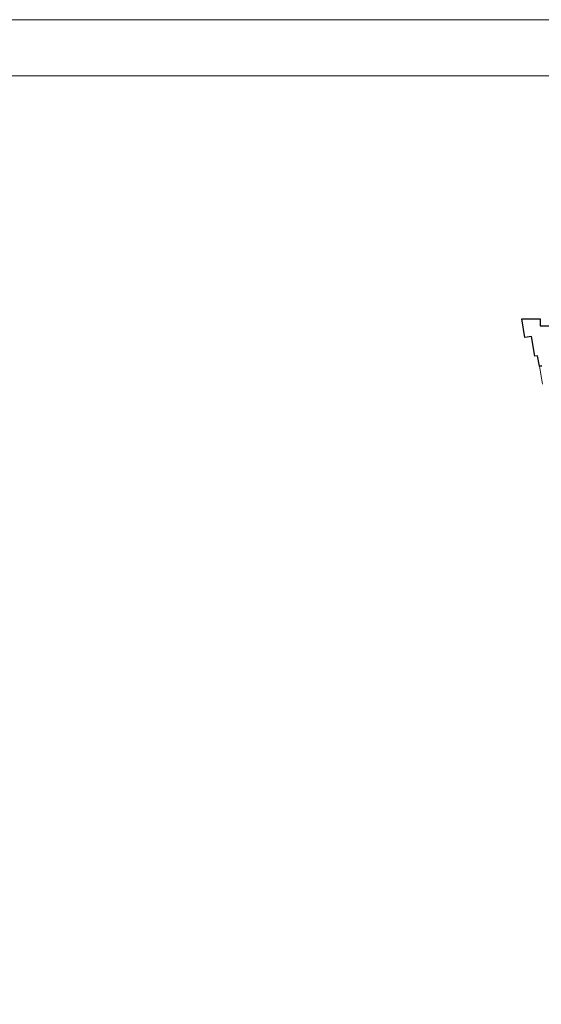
# Model space of a CAD drawing. Header units: millimetres. Extents: x 6904000 to 7075021, y 297772 to 407623.
# Tile 85 of 91: x 7040643 to 7042266, y 374562 to 377623. Entities that reach past the tile are written whole.
import ezdxf

# ---------------------------------------------------------------- set-up
doc = ezdxf.new("R2010")
doc.units = ezdxf.units.MM
doc.layers.add('MCS - 2 piętro - koncepcja (2026.04.17)_do wysłania$0$Obrys powierzchni', color=8, linetype='Continuous', lineweight=9, plot=False)
for name, color, linetype, lineweight in [('MCS - 2 piętro - koncepcja (2026.04.17)_do wysłania$0$Przekrojowa', 8, 'Continuous', 25), ('MCS - 2 piętro - koncepcja (2026.04.17)_do wysłania$0$Ramka', 8, 'Continuous', 9), ('MCS - 2 piętro - koncepcja (2026.04.17)_do wysłania$0$Widokowa', 8, 'Continuous', 9)]:
    doc.layers.add(name, color=color, linetype=linetype, lineweight=lineweight)

# ---------------------------------------------------------------- blocks, each defined once
blk = doc.blocks.new('MCS - 2 piętro - koncepcja (2026.04.17)_do wysłania$0$zw$2918')
at = {"layer": 'MCS - 2 piętro - koncepcja (2026.04.17)_do wysłania$0$Przekrojowa', "color": 0, "ltscale": 1.6}
for p, q in [((20.1, -117.3), (0, 0)), ((0, 0), (115, 0)), ((115, 0), (115, -45)), ((115, -45), (239, -45)), ((60.2, -110.4), (20.1, -117.3)), ((81.1, -232.8), (60.2, -110.4)), ((98.9, -229.8), (81.1, -232.8)), ((110.2, -295.8), (98.9, -229.8))]:
    blk.add_line(p, q, dxfattribs=at)
at = {"layer": 'MCS - 2 piętro - koncepcja (2026.04.17)_do wysłania$0$Przekrojowa', "color": 0}
for p, q in [((124.9, -293.3), (110.2, -295.8)), ((110.2, -295.8), (124.9, -293.3))]:
    blk.add_line(p, q, dxfattribs=at)
at = {"layer": 'MCS - 2 piętro - koncepcja (2026.04.17)_do wysłania$0$Widokowa', "color": 0, "ltscale": 1.6}
blk.add_line((110.2, -295.8), (129, -406.2), dxfattribs=at)

msp = doc.modelspace()

# ---------------------------------------------------------------- linework, layer by layer
at = {"layer": 'MCS - 2 piętro - koncepcja (2026.04.17)_do wysłania$0$Obrys powierzchni', "ltscale": 1.6}
for points in [[(7024508.3, 377623.2), (7045508.3, 377623.2), (7045508.3, 362773.2), (7024508.3, 362773.2)], [(7024683.3, 377448.2), (7045333.3, 377448.2), (7045333.3, 362948.2), (7024683.3, 362948.2)]]:
    msp.add_lwpolyline(points, close=True, dxfattribs=at)

# ---------------------------------------------------------------- block references
at = {"layer": 'MCS - 2 piętro - koncepcja (2026.04.17)_do wysłania$0$Ramka', "xscale": 0.5, "yscale": 0.5, "zscale": 0.5}
msp.add_blockref('MCS - 2 piętro - koncepcja (2026.04.17)_do wysłania$0$zw$2918', (7042204.5, 376693.4), dxfattribs=at)

doc.saveas('drawing.dxf')
